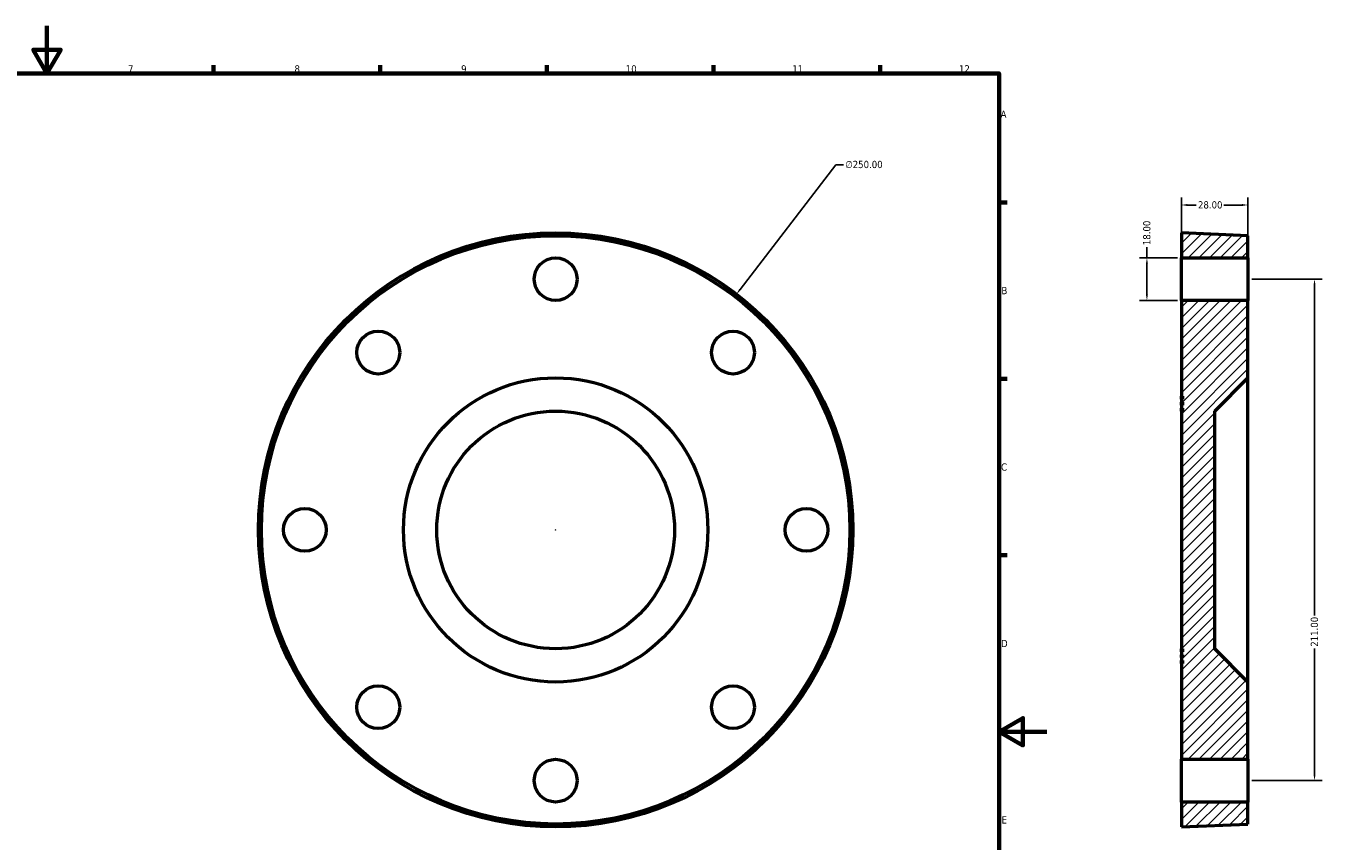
# Model space of a CAD drawing. Header units: millimetres. Extents: x -134 to 957, y 0 to 917.
# Tile 3 of 4: x 412 to 957, y 251 to 594. Entities that reach past the tile are written whole.
import ezdxf

# ---------------------------------------------------------------- set-up
doc = ezdxf.new("R2010")
doc.units = ezdxf.units.MM
for name, color, linetype, lineweight in [('Border (ANSI)', 7, 'Continuous', 70), ('Dimension (ANSI)', 7, 'Continuous', 25), ('Hatch (ANSI)', 7, 'Continuous', 18), ('Visible (ANSI)', 7, 'Continuous', 50)]:
    doc.layers.add(name, color=color, linetype=linetype, lineweight=lineweight)
doc.styles.add('Note Text (ANSI)', font='tahoma.ttf')
doc.dimstyles.new('Default - mm (ANSI)', dxfattribs={"dimtxt": 3.048, "dimasz": 2.5, "dimexe": 3.175, "dimexo": 1.6002, "dimgap": 0.8, "dimtad": 0, "dimtoh": 1, "dimrnd": 1e-08, "dimzin": 4, "dimdsep": 46, "dimtxsty": 'Note Text (ANSI)', "dimcen": 0.09, "dimdle": 10, "dimclrd": 256, "dimclre": 256, "dimclrt": 256, "dimadec": 1, "dimazin": 1, "dimtfac": 1, "dimtofl": 0, "dimtmove": 0, "dimatfit": 3, "dimfxl": 1, "dimtolj": 1, "dimtzin": 4, "dimlwd": -1, "dimlwe": -1, "dimarcsym": 0})

# ---------------------------------------------------------------- blocks, each defined once
blk = doc.blocks.new('Borders Default Border')
at = {"layer": 'Border (ANSI)'}
for p, q in [((490.58, 574), (490.58, 577.45)), ((560.67, 574), (560.67, 577.45)), ((630.75, 574), (630.75, 577.45)), ((700.83, 574), (700.83, 577.45)), ((770.92, 574), (770.92, 577.45)), ((821, 519.75), (824.45, 519.75)), ((821, 445.5), (824.45, 445.5)), ((821, 371.25), (824.45, 371.25))]:
    blk.add_line(p, q, dxfattribs=at)
at = {"layer": 'Border (ANSI)', "flags": 128}
for points in [[(420.5, 594), (420.5, 574), (414.73, 584), (426.27, 584), (420.5, 574)], [(20, 20), (20, 574), (821, 574), (821, 20), (20, 20)], [(841, 297), (821, 297), (831, 302.77), (831, 291.23), (821, 297)]]:
    blk.add_lwpolyline(points, dxfattribs=at)
at = {"layer": 'Border (ANSI)', "attachment_point": 7, "style": 'Note Text (ANSI)'}
for s, insert, char_height in [('7', (454.6, 574.4), 3.05), ('8', (524.63, 574.33), 3.05), ('9', (594.7, 574.34), 3.05), ('10', (663.96, 574.34), 3.048), ('11', (734.04, 574.4), 3.048), ('12', (804.13, 574.4), 3.048), ('A', (821.63, 555.35), 3.05), ('B', (821.99, 481.1), 3.05), ('C', (821.8, 406.8), 3.05), ('D', (821.81, 332.6), 3.05), ('E', (822.05, 258.35), 3.05)]:
    blk.add_mtext(s, dxfattribs=dict(at, insert=insert, char_height=char_height))
blk = doc.blocks.new('*D7')
at = {"layer": 'Defpoints', "color": 0, "transparency": 16777216}
for p in [(925.67, 487.43), (925.67, 276.43), (953.67, 276.43)]:
    blk.add_point(p, dxfattribs=at)
at = {"layer": 'Dimension (ANSI)', "transparency": 16777216}
for p, q in [((927.27, 487.43), (956.84, 487.43)), ((953.67, 484.93), (953.67, 345.89)), ((953.67, 278.93), (953.67, 331.97)), ((927.27, 276.43), (956.84, 276.43))]:
    blk.add_line(p, q, dxfattribs=at)
for points in [[(953.25, 484.93), (954.08, 484.93), (953.67, 487.43)], [(953.25, 278.93), (954.08, 278.93), (953.67, 276.43)]]:
    blk.add_solid(points, dxfattribs=at)
at = {"layer": 'Dimension (ANSI)', "transparency": 16777216, "insert": (952.08, 332.77), "char_height": 3.048, "attachment_point": 1, "rotation": 90, "style": 'Note Text (ANSI)'}
blk.add_mtext('\\A1;211.00', dxfattribs=at)
blk = doc.blocks.new('*D8')
at = {"layer": 'Defpoints', "color": 0, "transparency": 16777216}
for p in [(883.17, 496.43), (897.67, 496.43), (897.67, 478.43)]:
    blk.add_point(p, dxfattribs=at)
at = {"layer": 'Dimension (ANSI)', "transparency": 16777216}
for p, q in [((896.07, 496.43), (879.99, 496.43)), ((883.17, 496.43), (883.17, 500.95)), ((883.17, 480.93), (883.17, 493.93)), ((896.07, 478.43), (879.99, 478.43))]:
    blk.add_line(p, q, dxfattribs=at)
for points in [[(882.75, 493.93), (883.58, 493.93), (883.17, 496.43)], [(882.75, 480.93), (883.58, 480.93), (883.17, 478.43)]]:
    blk.add_solid(points, dxfattribs=at)
at = {"layer": 'Dimension (ANSI)', "transparency": 16777216, "insert": (881.57, 501.75), "char_height": 3.048, "attachment_point": 1, "rotation": 90, "style": 'Note Text (ANSI)'}
blk.add_mtext('\\A1;18.00', dxfattribs=at)
blk = doc.blocks.new('*D9')
at = {"layer": 'Defpoints', "color": 0, "transparency": 16777216}
for p in [(710.52, 481.13), (558.41, 282.73)]:
    blk.add_point(p, dxfattribs=at)
at = {"layer": 'Dimension (ANSI)', "transparency": 16777216}
for p, q in [((752.27, 535.59), (712.04, 483.11)), ((755.49, 535.59), (752.27, 535.59)), ((634.37, 381.93), (634.55, 381.93)), ((634.46, 381.84), (634.46, 382.02))]:
    blk.add_line(p, q, dxfattribs=at)
blk.add_solid([(711.71, 483.37), (712.37, 482.86), (710.52, 481.13)], dxfattribs=at)
at = {"layer": 'Dimension (ANSI)', "transparency": 16777216, "insert": (756.29, 537.23), "char_height": 3.048, "attachment_point": 1, "style": 'Note Text (ANSI)'}
blk.add_mtext('\\A1;∅250.00', dxfattribs=at)
blk = doc.blocks.new('*D10')
at = {"layer": 'Defpoints', "color": 0, "transparency": 16777216}
for p in [(897.67, 518.64), (897.67, 496.43), (925.67, 496.43)]:
    blk.add_point(p, dxfattribs=at)
at = {"layer": 'Dimension (ANSI)', "transparency": 16777216}
for p, q in [((897.67, 498.03), (897.67, 521.81)), ((900.17, 518.64), (903.85, 518.64)), ((923.17, 518.64), (915.48, 518.64)), ((925.67, 498.03), (925.67, 521.81))]:
    blk.add_line(p, q, dxfattribs=at)
for points in [[(900.17, 519.06), (900.17, 518.22), (897.67, 518.64)], [(923.17, 519.06), (923.17, 518.22), (925.67, 518.64)]]:
    blk.add_solid(points, dxfattribs=at)
at = {"layer": 'Dimension (ANSI)', "transparency": 16777216, "insert": (904.65, 520.23), "char_height": 3.048, "attachment_point": 1, "style": 'Note Text (ANSI)'}
blk.add_mtext('\\A1;28.00', dxfattribs=at)

msp = doc.modelspace()

# ---------------------------------------------------------------- hatches: boundary and pattern name
at = {"layer": 'Hatch (ANSI)'}
h = msp.add_hatch(dxfattribs=at)
h.set_pattern_fill('ANSI31', color=256, scale=25.4, style=0)
h.set_pattern_definition([(45, (0, 0), (-2.245064, 2.245064), [])])
h.paths.add_polyline_path([(898.167, 325.677), (897.667, 325.677), (897.667, 285.427), (925.667, 285.427), (925.667, 317.927), (911.667, 331.927), (911.667, 431.927), (925.667, 445.927), (925.667, 478.427), (897.667, 478.427), (897.667, 438.177), (898.167, 438.177), (898.167, 436.927), (897.667, 436.927), (897.667, 435.677), (898.167, 435.677), (898.167, 434.427), (897.667, 434.427), (897.667, 433.177), (898.167, 433.177), (898.167, 431.927), (897.667, 431.927), (897.667, 331.927), (898.167, 331.927), (898.167, 330.677), (897.667, 330.677), (897.667, 329.427), (898.167, 329.427), (898.167, 328.177), (897.667, 328.177), (897.667, 326.927), (898.167, 326.927)])
h.paths.add_polyline_path([(897.667, 506.927), (897.667, 496.427), (925.667, 496.427), (925.667, 505.677)])
h.paths.add_polyline_path([(897.667, 267.427), (897.667, 256.927), (925.667, 258.177), (925.667, 267.427)])

# ---------------------------------------------------------------- linework, layer by layer
at = {"layer": 'Visible (ANSI)'}
for p, q in [((897.667, 506.927), (897.667, 496.427)), ((925.667, 505.677), (897.667, 506.927)), ((925.667, 496.427), (925.667, 505.677)), ((897.667, 496.427), (925.667, 496.427)), ((897.667, 478.427), (897.667, 496.427)), ((925.667, 496.427), (925.667, 478.427)), ((925.667, 478.427), (897.667, 478.427)), ((897.667, 478.427), (897.667, 438.177)), ((925.667, 445.927), (925.667, 478.427)), ((911.667, 431.927), (925.667, 445.927)), ((925.667, 317.927), (925.667, 445.927)), ((897.667, 438.177), (898.167, 438.177)), ((897.667, 436.927), (897.667, 438.177)), ((898.167, 436.927), (897.667, 436.927)), ((897.667, 436.927), (897.667, 435.677)), ((898.167, 438.177), (898.167, 436.927)), ((897.667, 435.677), (898.167, 435.677)), ((897.667, 434.427), (897.667, 435.677)), ((898.167, 434.427), (897.667, 434.427)), ((897.667, 434.427), (897.667, 433.177)), ((897.667, 433.177), (898.167, 433.177)), ((897.667, 431.927), (897.667, 433.177)), ((898.167, 431.927), (897.667, 431.927)), ((897.667, 431.927), (897.667, 331.927)), ((898.167, 435.677), (898.167, 434.427)), ((898.167, 433.177), (898.167, 431.927)), ((911.667, 331.927), (911.667, 431.927)), ((897.667, 331.927), (898.167, 331.927)), ((897.667, 330.677), (897.667, 331.927)), ((898.167, 330.677), (897.667, 330.677)), ((897.667, 330.677), (897.667, 329.427)), ((897.667, 329.427), (898.167, 329.427)), ((897.667, 328.177), (897.667, 329.427)), ((898.167, 328.177), (897.667, 328.177)), ((897.667, 328.177), (897.667, 326.927)), ((898.167, 331.927), (898.167, 330.677)), ((898.167, 329.427), (898.167, 328.177)), ((925.667, 317.927), (911.667, 331.927)), ((897.667, 326.927), (898.167, 326.927)), ((897.667, 325.677), (897.667, 326.927)), ((898.167, 325.677), (897.667, 325.677)), ((897.667, 325.677), (897.667, 285.427)), ((898.167, 326.927), (898.167, 325.677)), ((925.667, 285.427), (925.667, 317.927)), ((897.667, 285.427), (925.667, 285.427)), ((897.667, 267.427), (897.667, 285.427)), ((925.667, 285.427), (925.667, 267.427)), ((897.667, 267.427), (897.667, 256.927)), ((925.667, 267.427), (897.667, 267.427)), ((925.667, 258.177), (925.667, 267.427)), ((897.667, 256.927), (925.667, 258.177))]:
    msp.add_line(p, q, dxfattribs=at)
for centre, radius in [((634.464, 381.927), 125), ((634.464, 381.927), 123.75), ((634.464, 487.427), 9), ((559.864, 456.527), 9), ((709.064, 456.527), 9), ((634.464, 381.927), 64), ((634.464, 381.927), 50), ((528.964, 381.927), 9), ((739.964, 381.927), 9), ((559.864, 307.328), 9), ((709.064, 307.328), 9), ((634.464, 276.427), 9)]:
    msp.add_circle(centre, radius, dxfattribs=at)

# ---------------------------------------------------------------- block references
msp.add_blockref('Borders Default Border', (0, 0))

# ---------------------------------------------------------------- dimensions: what is measured, and where the dimension line sits
at = {"layer": 'Dimension (ANSI)'}
dim = msp.add_diameter_dim_2p(p1=(558.411, 282.726), p2=(710.517, 481.129), dimstyle='Default - mm (ANSI)', override={"dimtih": 1, "dimdec": 2, "dimlfac": 1, "dimtp": 0, "dimtm": 0, "dimtdec": 2}, dxfattribs=at)
dim.commit()
dim.dimension.update_dxf_attribs({"geometry": '*D9', "text_midpoint": (764.132, 535.593), "dimtype": 163})
dim = msp.add_linear_dim(base=(897.667, 518.64), p1=(925.667, 496.427), p2=(897.667, 496.427), dimstyle='Default - mm (ANSI)', override={"dimtoh": 0, "dimdec": 2, "dimtp": 0, "dimtm": 0, "dimtdec": 2, "dimatfit": 1}, dxfattribs=at)
dim.commit()
dim.dimension.update_dxf_attribs({"geometry": '*D10', "text_midpoint": (909.667, 518.64), "dimtype": 160})
for base, p1, p2, angle, override, picture, middle in [((883.167, 496.427), (897.667, 478.427), (897.667, 496.427), 270, {"dimtoh": 0, "dimdec": 2, "dimtp": 0, "dimtm": 0, "dimtdec": 2, "dimatfit": 2}, '*D8', (883.167, 506.641)), ((953.667, 276.427), (925.667, 487.427), (925.667, 276.427), 90, {"dimtoh": 0, "dimdec": 2, "dimtp": 0, "dimtm": 0, "dimtdec": 2, "dimatfit": 1}, '*D7', (953.667, 338.927))]:
    dim = msp.add_linear_dim(base=base, p1=p1, p2=p2, angle=angle, dimstyle='Default - mm (ANSI)', override=override, dxfattribs=at)
    dim.commit()
    dim.dimension.update_dxf_attribs({"geometry": picture, "text_midpoint": middle, "dimtype": 160})

doc.saveas('drawing.dxf')
